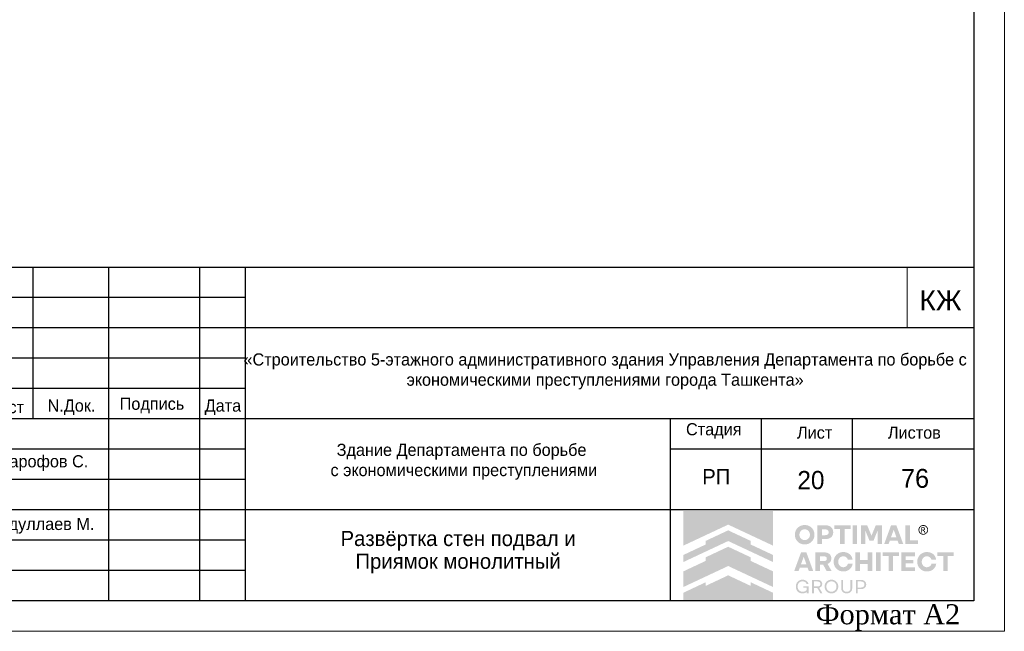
# Model space of a CAD drawing. Header units: millimetres. Extents: x -33345 to 4712671, y -3392 to 121473.
# Tile 244 of 256: x 1321569 to 1337792, y 44501 to 54575. Entities that reach past the tile are written whole.
import ezdxf

# ---------------------------------------------------------------- set-up
doc = ezdxf.new("R2010")
doc.units = ezdxf.units.MM
doc.layers.add('_линия', color=7, linetype='Continuous')
doc.layers.add('Маркировка', color=7, linetype='Continuous')
doc.layers.add('doors', color=250, linetype='Continuous', lineweight=5)
doc.layers.add('Текст', color=7, linetype='Continuous', lineweight=20)
doc.styles.get("Standard").update_dxf_attribs({"font": 'arial.ttf'})
doc.styles.add('Times New Roman', font='times.ttf')
doc.styles.add('X-U-RW-01$0$StyleROMANS', font='GOTHIC.TTF')

# ---------------------------------------------------------------- blocks, each defined once
blk = doc.blocks.new('MEDGRTR')
at = {"layer": 'doors', "ltscale": 10}
blk.add_lwpolyline([(-43930322, 22939645), (-43989722, 22939645), (-43989722, 22981645), (-43930322, 22981645)], close=True, dxfattribs=at)
at = {"layer": 'doors', "lineweight": 30, "ltscale": 10}
blk.add_lwpolyline([(-43930822, 22940145), (-43987722, 22940145), (-43987722, 22981145), (-43930822, 22981145)], close=True, dxfattribs=at)
at = {"layer": 'doors', "ltscale": 10, "insert": (-43933430, 22940091), "char_height": 330, "width": 2502.94, "attachment_point": 1, "style": 'Times New Roman'}
blk.add_mtext('Формат А2', dxfattribs=at)
blk = doc.blocks.new('logo')
at = {"true_color": 0x90e0ed}
h = blk.add_hatch(color=141, dxfattribs=at)
h.dxf.hatch_style = 1
h.paths.add_polyline_path([(5.672, 5.668), (0.009, 5.668), (0.009, 3.483), (1.425, 4.147), (2.84, 4.81), (4.256, 4.147), (5.672, 3.483)])
at = {"true_color": 0x1f2877}
h = blk.add_hatch(color=166, dxfattribs=at)
h.dxf.hatch_style = 1
h.paths.add_polyline_path([(2.84, 4.449), (1.425, 3.786), (1.425, 3.558), (0.009, 2.894), (0.009, 2.448), (1.425, 3.112), (2.84, 3.775), (4.256, 3.112), (5.672, 2.448), (5.672, 2.894), (4.256, 3.558), (4.256, 3.786)])
h.paths.add_polyline_path([(2.84, 3.415), (1.425, 2.751), (1.425, 2.523), (0.009, 1.86), (0.009, 0.873), (1.425, 1.536), (2.84, 2.199), (4.256, 1.536), (5.672, 0.873), (5.672, 1.86), (4.256, 2.523), (4.256, 2.751)])
h.paths.add_polyline_path([(2.84, 1.611), (1.425, 0.947), (1.425, 1.176), (0.009, 0.512), (0.009, 0.005), (5.672, 0.005), (5.672, 0.512), (4.256, 1.176), (4.256, 0.947)])
at = {"true_color": 0x212121}
h = blk.add_hatch(color=250, dxfattribs=at)
h.dxf.hatch_style = 1
h.paths.add_polyline_path([(8.107, 4.61), (8.086, 4.63), (8.064, 4.649), (8.041, 4.667), (8.017, 4.683), (7.992, 4.699), (7.967, 4.713), (7.94, 4.726), (7.912, 4.738), (7.884, 4.749), (7.855, 4.759), (7.825, 4.766), (7.795, 4.773), (7.763, 4.778), (7.732, 4.782), (7.7, 4.784), (7.667, 4.785), (7.634, 4.784), (7.602, 4.782), (7.571, 4.778), (7.54, 4.773), (7.51, 4.766), (7.48, 4.758), (7.451, 4.749), (7.422, 4.738), (7.394, 4.725), (7.367, 4.712), (7.341, 4.697), (7.316, 4.682), (7.292, 4.665), (7.269, 4.648), (7.247, 4.629), (7.226, 4.609), (7.206, 4.588), (7.187, 4.566), (7.169, 4.544), (7.153, 4.52), (7.137, 4.495), (7.122, 4.47), (7.109, 4.443), (7.097, 4.416), (7.086, 4.387), (7.076, 4.359), (7.068, 4.329), (7.061, 4.299), (7.056, 4.268), (7.053, 4.237), (7.05, 4.205), (7.05, 4.173), (7.05, 4.14), (7.053, 4.108), (7.056, 4.077), (7.061, 4.047), (7.068, 4.016), (7.076, 3.987), (7.086, 3.958), (7.097, 3.93), (7.109, 3.903), (7.122, 3.876), (7.137, 3.85), (7.153, 3.826), (7.169, 3.802), (7.187, 3.779), (7.206, 3.757), (7.226, 3.736), (7.247, 3.716), (7.269, 3.697), (7.292, 3.679), (7.316, 3.662), (7.341, 3.647), (7.367, 3.633), (7.394, 3.619), (7.422, 3.607), (7.451, 3.596), (7.48, 3.587), (7.51, 3.579), (7.54, 3.573), (7.571, 3.568), (7.602, 3.564), (7.634, 3.562), (7.667, 3.561), (7.7, 3.562), (7.732, 3.564), (7.763, 3.568), (7.795, 3.573), (7.825, 3.579), (7.855, 3.587), (7.884, 3.596), (7.912, 3.607), (7.94, 3.619), (7.967, 3.633), (7.992, 3.647), (8.017, 3.662), (8.041, 3.679), (8.064, 3.697), (8.086, 3.716), (8.107, 3.736), (8.127, 3.757), (8.146, 3.779), (8.164, 3.802), (8.181, 3.826), (8.196, 3.85), (8.211, 3.876), (8.224, 3.903), (8.237, 3.93), (8.248, 3.958), (8.257, 3.987), (8.265, 4.016), (8.272, 4.047), (8.277, 4.077), (8.281, 4.108), (8.283, 4.14), (8.284, 4.173), (8.283, 4.205), (8.281, 4.237), (8.277, 4.268), (8.272, 4.299), (8.265, 4.329), (8.257, 4.359), (8.248, 4.387), (8.237, 4.416), (8.224, 4.443), (8.211, 4.47), (8.196, 4.495), (8.181, 4.52), (8.164, 4.544), (8.146, 4.567), (8.127, 4.589)])
h.paths.add_polyline_path([(7.841, 4.464), (7.854, 4.455), (7.867, 4.446), (7.879, 4.436), (7.891, 4.426), (7.902, 4.415), (7.913, 4.403), (7.923, 4.391), (7.933, 4.379), (7.942, 4.366), (7.95, 4.352), (7.958, 4.338), (7.965, 4.324), (7.972, 4.308), (7.977, 4.293), (7.982, 4.277), (7.987, 4.261), (7.99, 4.244), (7.993, 4.228), (7.995, 4.21), (7.996, 4.193), (7.996, 4.175), (7.996, 4.157), (7.995, 4.139), (7.993, 4.121), (7.99, 4.104), (7.987, 4.088), (7.982, 4.071), (7.977, 4.055), (7.972, 4.039), (7.965, 4.024), (7.958, 4.009), (7.95, 3.994), (7.942, 3.981), (7.933, 3.967), (7.923, 3.955), (7.913, 3.942), (7.902, 3.931), (7.891, 3.92), (7.879, 3.909), (7.867, 3.9), (7.854, 3.891), (7.841, 3.882), (7.827, 3.874), (7.813, 3.867), (7.798, 3.86), (7.783, 3.854), (7.767, 3.849), (7.751, 3.844), (7.735, 3.841), (7.718, 3.838), (7.701, 3.836), (7.684, 3.835), (7.667, 3.834), (7.649, 3.835), (7.632, 3.836), (7.615, 3.838), (7.598, 3.841), (7.582, 3.844), (7.566, 3.849), (7.551, 3.854), (7.535, 3.86), (7.521, 3.867), (7.506, 3.874), (7.492, 3.882), (7.479, 3.891), (7.466, 3.9), (7.454, 3.909), (7.442, 3.92), (7.431, 3.931), (7.42, 3.942), (7.41, 3.955), (7.4, 3.967), (7.391, 3.981), (7.383, 3.994), (7.375, 4.009), (7.368, 4.024), (7.362, 4.039), (7.356, 4.055), (7.351, 4.071), (7.347, 4.088), (7.343, 4.104), (7.34, 4.121), (7.338, 4.139), (7.337, 4.157), (7.337, 4.175), (7.337, 4.193), (7.338, 4.21), (7.34, 4.228), (7.343, 4.244), (7.347, 4.261), (7.351, 4.277), (7.356, 4.293), (7.362, 4.308), (7.368, 4.324), (7.375, 4.338), (7.383, 4.352), (7.391, 4.366), (7.4, 4.379), (7.41, 4.391), (7.42, 4.403), (7.431, 4.415), (7.442, 4.426), (7.454, 4.436), (7.466, 4.446), (7.479, 4.455), (7.492, 4.464), (7.506, 4.472), (7.521, 4.479), (7.535, 4.486), (7.551, 4.492), (7.566, 4.497), (7.582, 4.501), (7.598, 4.505), (7.615, 4.508), (7.632, 4.51), (7.649, 4.511), (7.667, 4.511), (7.684, 4.511), (7.701, 4.51), (7.718, 4.508), (7.735, 4.505), (7.751, 4.501), (7.767, 4.497), (7.783, 4.492), (7.798, 4.486), (7.813, 4.479), (7.827, 4.472)], flags=16)
h.paths.add_polyline_path([(9.335, 4.648), (9.319, 4.662), (9.301, 4.675), (9.283, 4.687), (9.264, 4.698), (9.245, 4.709), (9.224, 4.719), (9.203, 4.728), (9.181, 4.736), (9.158, 4.743), (9.134, 4.749), (9.11, 4.755), (9.085, 4.759), (9.059, 4.762), (9.032, 4.765), (9.005, 4.766), (8.977, 4.767), (8.47, 4.767), (8.47, 3.579), (8.75, 3.579), (8.75, 3.898), (8.977, 3.898), (9.005, 3.898), (9.032, 3.9), (9.059, 3.902), (9.085, 3.906), (9.11, 3.91), (9.134, 3.915), (9.158, 3.921), (9.181, 3.928), (9.203, 3.936), (9.224, 3.945), (9.245, 3.954), (9.264, 3.965), (9.283, 3.976), (9.301, 3.988), (9.319, 4.001), (9.335, 4.014), (9.35, 4.029), (9.365, 4.044), (9.379, 4.059), (9.391, 4.076), (9.403, 4.093), (9.414, 4.111), (9.424, 4.13), (9.432, 4.15), (9.44, 4.17), (9.447, 4.191), (9.453, 4.212), (9.458, 4.234), (9.461, 4.257), (9.464, 4.28), (9.466, 4.304), (9.466, 4.329), (9.466, 4.353), (9.464, 4.377), (9.461, 4.401), (9.458, 4.424), (9.453, 4.446), (9.447, 4.468), (9.44, 4.489), (9.432, 4.51), (9.424, 4.53), (9.414, 4.549), (9.403, 4.567), (9.391, 4.585), (9.379, 4.602), (9.365, 4.618), (9.35, 4.633)])
h.paths.add_polyline_path([(8.75, 4.511), (8.959, 4.511), (8.984, 4.511), (9.008, 4.508), (9.031, 4.505), (9.052, 4.499), (9.071, 4.492), (9.09, 4.484), (9.106, 4.474), (9.121, 4.463), (9.135, 4.45), (9.147, 4.436), (9.156, 4.421), (9.165, 4.404), (9.171, 4.387), (9.175, 4.368), (9.178, 4.348), (9.179, 4.327), (9.178, 4.306), (9.175, 4.287), (9.171, 4.268), (9.165, 4.251), (9.156, 4.235), (9.147, 4.22), (9.135, 4.206), (9.121, 4.193), (9.106, 4.182), (9.09, 4.172), (9.071, 4.164), (9.052, 4.157), (9.031, 4.151), (9.008, 4.148), (8.984, 4.145), (8.959, 4.144), (8.75, 4.144)], flags=16)
h.paths.add_polyline_path([(10.558, 4.767), (9.528, 4.767), (9.528, 4.529), (9.904, 4.529), (9.904, 3.579), (10.182, 3.579), (10.182, 4.529), (10.558, 4.529)])
h.paths.add_polyline_path([(10.975, 4.767), (10.695, 4.767), (10.695, 3.579), (10.975, 3.579)])
h.paths.add_polyline_path([(11.611, 4.767), (11.223, 4.767), (11.223, 3.579), (11.498, 3.579), (11.498, 4.426), (11.751, 3.806), (12.012, 3.806), (12.267, 4.426), (12.267, 3.579), (12.542, 3.579), (12.542, 4.767), (12.154, 4.767), (11.882, 4.116)])
h.paths.add_polyline_path([(13.451, 4.767), (13.116, 4.767), (12.68, 3.579), (12.959, 3.579), (13.038, 3.799), (13.529, 3.799), (13.609, 3.579), (13.888, 3.579)])
h.paths.add_polyline_path([(13.285, 4.487), (13.457, 4.01), (13.111, 4.01)], flags=16)
h.paths.add_polyline_path([(14.306, 4.767), (14.026, 4.767), (14.026, 3.579), (14.808, 3.579), (14.808, 3.827), (14.306, 3.827)])
h.paths.add_polyline_path([(15.871, 2.84), (15.857, 2.86), (15.841, 2.879), (15.825, 2.898), (15.808, 2.916), (15.79, 2.933), (15.771, 2.949), (15.752, 2.964), (15.731, 2.978), (15.71, 2.992), (15.688, 3.004), (15.666, 3.016), (15.643, 3.027), (15.619, 3.037), (15.594, 3.046), (15.569, 3.053), (15.543, 3.06), (15.516, 3.066), (15.49, 3.071), (15.462, 3.074), (15.434, 3.077), (15.406, 3.079), (15.377, 3.079), (15.344, 3.078), (15.312, 3.076), (15.281, 3.072), (15.25, 3.067), (15.22, 3.061), (15.191, 3.052), (15.162, 3.043), (15.134, 3.031), (15.106, 3.019), (15.08, 3.005), (15.054, 2.991), (15.03, 2.975), (15.006, 2.958), (14.984, 2.94), (14.962, 2.921), (14.942, 2.901), (14.922, 2.88), (14.903, 2.858), (14.886, 2.835), (14.869, 2.811), (14.854, 2.787), (14.84, 2.761), (14.827, 2.734), (14.815, 2.707), (14.804, 2.679), (14.795, 2.65), (14.787, 2.621), (14.78, 2.591), (14.775, 2.561), (14.772, 2.53), (14.769, 2.499), (14.769, 2.468), (14.769, 2.436), (14.772, 2.405), (14.775, 2.374), (14.78, 2.344), (14.787, 2.314), (14.795, 2.285), (14.804, 2.256), (14.815, 2.228), (14.827, 2.201), (14.84, 2.174), (14.854, 2.149), (14.869, 2.124), (14.886, 2.1), (14.903, 2.077), (14.922, 2.055), (14.942, 2.034), (14.962, 2.014), (14.984, 1.995), (15.006, 1.977), (15.03, 1.96), (15.054, 1.945), (15.08, 1.93), (15.106, 1.916), (15.134, 1.904), (15.162, 1.893), (15.191, 1.883), (15.22, 1.875), (15.25, 1.868), (15.281, 1.863), (15.312, 1.859), (15.344, 1.857), (15.377, 1.856), (15.406, 1.856), (15.434, 1.858), (15.462, 1.861), (15.49, 1.864), (15.516, 1.869), (15.543, 1.875), (15.569, 1.882), (15.594, 1.89), (15.619, 1.898), (15.643, 1.908), (15.666, 1.919), (15.688, 1.931), (15.71, 1.943), (15.731, 1.957), (15.752, 1.971), (15.771, 1.986), (15.79, 2.002), (15.808, 2.019), (15.825, 2.037), (15.841, 2.056), (15.857, 2.075), (15.871, 2.096), (15.885, 2.117), (15.898, 2.139), (15.91, 2.161), (15.921, 2.185), (15.93, 2.209), (15.939, 2.233), (15.947, 2.259), (15.953, 2.284), (15.959, 2.311), (15.964, 2.338), (15.668, 2.338), (15.659, 2.314), (15.649, 2.291), (15.638, 2.269), (15.625, 2.249), (15.61, 2.23), (15.594, 2.213), (15.576, 2.196), (15.557, 2.181), (15.536, 2.168), (15.515, 2.156), (15.493, 2.146), (15.471, 2.138), (15.448, 2.132), (15.424, 2.127), (15.4, 2.125), (15.375, 2.124), (15.358, 2.124), (15.342, 2.125), (15.326, 2.127), (15.31, 2.13), (15.294, 2.134), (15.279, 2.139), (15.264, 2.144), (15.249, 2.15), (15.235, 2.157), (15.221, 2.165), (15.207, 2.173), (15.195, 2.182), (15.182, 2.191), (15.17, 2.201), (15.159, 2.212), (15.148, 2.223), (15.138, 2.235), (15.128, 2.247), (15.119, 2.26), (15.11, 2.273), (15.102, 2.287), (15.094, 2.302), (15.087, 2.316), (15.081, 2.332), (15.075, 2.348), (15.07, 2.364), (15.066, 2.381), (15.062, 2.397), (15.059, 2.414), (15.057, 2.432), (15.056, 2.45), (15.056, 2.468), (15.056, 2.486), (15.057, 2.503), (15.059, 2.521), (15.062, 2.538), (15.066, 2.555), (15.07, 2.571), (15.075, 2.587), (15.081, 2.603), (15.087, 2.619), (15.094, 2.634), (15.102, 2.648), (15.11, 2.662), (15.119, 2.675), (15.128, 2.688), (15.138, 2.7), (15.148, 2.712), (15.159, 2.723), (15.17, 2.734), (15.182, 2.744), (15.195, 2.753), (15.207, 2.762), (15.221, 2.77), (15.235, 2.778), (15.249, 2.785), (15.264, 2.791), (15.279, 2.797), (15.294, 2.801), (15.31, 2.805), (15.326, 2.808), (15.342, 2.81), (15.358, 2.811), (15.375, 2.812), (15.4, 2.811), (15.424, 2.808), (15.448, 2.803), (15.471, 2.797), (15.493, 2.789), (15.515, 2.779), (15.536, 2.767), (15.557, 2.754), (15.576, 2.739), (15.594, 2.722), (15.61, 2.705), (15.625, 2.686), (15.638, 2.666), (15.649, 2.644), (15.659, 2.621), (15.668, 2.597), (15.964, 2.597), (15.959, 2.624), (15.953, 2.651), (15.947, 2.677), (15.939, 2.702), (15.93, 2.726), (15.921, 2.75), (15.91, 2.774), (15.898, 2.796), (15.885, 2.818)])
h.paths.add_polyline_path([(14.632, 3.061), (13.76, 3.061), (13.76, 1.874), (14.632, 1.874), (14.632, 2.122), (14.04, 2.122), (14.04, 2.359), (14.528, 2.359), (14.528, 2.572), (14.04, 2.572), (14.04, 2.813), (14.632, 2.813)])
h.paths.add_polyline_path([(13.624, 3.061), (12.593, 3.061), (12.593, 2.824), (12.969, 2.824), (12.969, 1.874), (13.248, 1.874), (13.248, 2.824), (13.624, 2.824)])
h.paths.add_polyline_path([(12.457, 3.061), (12.177, 3.061), (12.177, 1.874), (12.457, 1.874)])
h.paths.add_polyline_path([(11.929, 3.061), (11.648, 3.061), (11.648, 2.572), (11.147, 2.572), (11.147, 3.061), (10.867, 3.061), (10.867, 1.874), (11.147, 1.874), (11.147, 2.329), (11.648, 2.329), (11.648, 1.874), (11.929, 1.874)])
h.paths.add_polyline_path([(10.624, 2.796), (10.611, 2.818), (10.597, 2.84), (10.583, 2.86), (10.567, 2.879), (10.551, 2.898), (10.534, 2.916), (10.516, 2.933), (10.497, 2.949), (10.477, 2.964), (10.457, 2.978), (10.436, 2.992), (10.414, 3.004), (10.392, 3.016), (10.368, 3.027), (10.344, 3.037), (10.32, 3.046), (10.294, 3.053), (10.269, 3.06), (10.242, 3.066), (10.215, 3.071), (10.188, 3.074), (10.16, 3.077), (10.132, 3.079), (10.103, 3.079), (10.07, 3.078), (10.038, 3.076), (10.007, 3.072), (9.976, 3.067), (9.946, 3.061), (9.917, 3.052), (9.888, 3.043), (9.86, 3.031), (9.832, 3.019), (9.806, 3.005), (9.78, 2.991), (9.756, 2.975), (9.732, 2.958), (9.71, 2.94), (9.688, 2.921), (9.667, 2.901), (9.648, 2.88), (9.629, 2.858), (9.612, 2.835), (9.595, 2.811), (9.58, 2.787), (9.566, 2.761), (9.553, 2.734), (9.541, 2.707), (9.53, 2.679), (9.52, 2.65), (9.512, 2.621), (9.506, 2.591), (9.501, 2.561), (9.497, 2.53), (9.495, 2.499), (9.494, 2.468), (9.495, 2.436), (9.497, 2.405), (9.501, 2.374), (9.506, 2.344), (9.512, 2.314), (9.52, 2.285), (9.53, 2.256), (9.541, 2.228), (9.553, 2.201), (9.566, 2.174), (9.58, 2.149), (9.595, 2.124), (9.612, 2.1), (9.629, 2.077), (9.648, 2.055), (9.667, 2.034), (9.688, 2.014), (9.71, 1.995), (9.732, 1.977), (9.756, 1.96), (9.78, 1.945), (9.806, 1.93), (9.832, 1.916), (9.86, 1.904), (9.888, 1.893), (9.917, 1.883), (9.946, 1.875), (9.976, 1.868), (10.007, 1.863), (10.038, 1.859), (10.07, 1.857), (10.103, 1.856), (10.132, 1.856), (10.16, 1.858), (10.188, 1.861), (10.215, 1.864), (10.242, 1.869), (10.269, 1.875), (10.294, 1.882), (10.32, 1.89), (10.344, 1.898), (10.368, 1.908), (10.392, 1.919), (10.414, 1.931), (10.436, 1.943), (10.457, 1.957), (10.477, 1.971), (10.497, 1.986), (10.516, 2.002), (10.534, 2.019), (10.551, 2.037), (10.567, 2.056), (10.583, 2.075), (10.597, 2.096), (10.611, 2.117), (10.624, 2.139), (10.636, 2.161), (10.646, 2.185), (10.656, 2.209), (10.665, 2.233), (10.673, 2.259), (10.679, 2.284), (10.685, 2.311), (10.689, 2.338), (10.393, 2.338), (10.385, 2.314), (10.375, 2.291), (10.364, 2.269), (10.351, 2.249), (10.336, 2.23), (10.32, 2.213), (10.302, 2.196), (10.282, 2.181), (10.262, 2.168), (10.241, 2.156), (10.219, 2.146), (10.197, 2.138), (10.174, 2.132), (10.15, 2.127), (10.126, 2.125), (10.101, 2.124), (10.084, 2.124), (10.068, 2.125), (10.052, 2.127), (10.036, 2.13), (10.02, 2.134), (10.005, 2.139), (9.99, 2.144), (9.975, 2.15), (9.961, 2.157), (9.947, 2.165), (9.933, 2.173), (9.92, 2.182), (9.908, 2.191), (9.896, 2.201), (9.885, 2.212), (9.874, 2.223), (9.864, 2.235), (9.854, 2.247), (9.844, 2.26), (9.836, 2.273), (9.828, 2.287), (9.82, 2.302), (9.813, 2.316), (9.806, 2.332), (9.801, 2.348), (9.796, 2.364), (9.791, 2.381), (9.788, 2.397), (9.785, 2.414), (9.783, 2.432), (9.782, 2.45), (9.782, 2.468), (9.782, 2.486), (9.783, 2.503), (9.785, 2.521), (9.788, 2.538), (9.791, 2.555), (9.796, 2.571), (9.801, 2.587), (9.806, 2.603), (9.813, 2.619), (9.82, 2.634), (9.828, 2.648), (9.836, 2.662), (9.844, 2.675), (9.854, 2.688), (9.864, 2.7), (9.874, 2.712), (9.885, 2.723), (9.896, 2.734), (9.908, 2.744), (9.92, 2.753), (9.933, 2.762), (9.947, 2.77), (9.961, 2.778), (9.975, 2.785), (9.99, 2.791), (10.005, 2.797), (10.02, 2.801), (10.036, 2.805), (10.052, 2.808), (10.068, 2.81), (10.084, 2.811), (10.101, 2.812), (10.126, 2.811), (10.15, 2.808), (10.174, 2.803), (10.197, 2.797), (10.219, 2.789), (10.241, 2.779), (10.262, 2.767), (10.282, 2.754), (10.302, 2.739), (10.32, 2.722), (10.336, 2.705), (10.351, 2.686), (10.364, 2.666), (10.375, 2.644), (10.385, 2.621), (10.393, 2.597), (10.689, 2.597), (10.685, 2.624), (10.679, 2.651), (10.673, 2.677), (10.665, 2.702), (10.656, 2.726), (10.646, 2.75), (10.636, 2.774)])
h.paths.add_polyline_path([(9.251, 2.936), (9.221, 2.962), (9.189, 2.986), (9.153, 3.006), (9.113, 3.023), (9.07, 3.037), (9.024, 3.047), (8.974, 3.055), (8.921, 3.06), (8.865, 3.061), (8.347, 3.061), (8.347, 1.874), (8.628, 1.874), (8.628, 2.294), (8.826, 2.294), (9.057, 1.874), (9.372, 1.874), (9.108, 2.335), (9.136, 2.346), (9.162, 2.359), (9.187, 2.374), (9.21, 2.39), (9.231, 2.407), (9.25, 2.425), (9.268, 2.445), (9.284, 2.466), (9.299, 2.488), (9.311, 2.512), (9.322, 2.537), (9.33, 2.563), (9.337, 2.59), (9.342, 2.619), (9.345, 2.649), (9.346, 2.68), (9.344, 2.725), (9.338, 2.766), (9.328, 2.805), (9.315, 2.842), (9.297, 2.876), (9.276, 2.907)])
h.paths.add_polyline_path([(8.949, 2.802), (8.967, 2.796), (8.984, 2.789), (8.999, 2.781), (9.012, 2.772), (9.024, 2.761), (9.035, 2.75), (9.044, 2.737), (9.051, 2.724), (9.056, 2.709), (9.06, 2.693), (9.063, 2.677), (9.064, 2.659), (9.063, 2.642), (9.06, 2.626), (9.056, 2.61), (9.051, 2.596), (9.044, 2.582), (9.035, 2.57), (9.024, 2.559), (9.012, 2.548), (8.999, 2.539), (8.984, 2.531), (8.967, 2.524), (8.949, 2.518), (8.93, 2.514), (8.909, 2.511), (8.887, 2.509), (8.863, 2.508), (8.628, 2.508), (8.628, 2.812), (8.863, 2.812), (8.887, 2.811), (8.909, 2.809), (8.93, 2.806)], flags=16)
h.paths.add_polyline_path([(7.773, 3.061), (7.438, 3.061), (7.002, 1.874), (7.28, 1.874), (7.36, 2.093), (7.851, 2.093), (7.931, 1.874), (8.209, 1.874)])
h.paths.add_polyline_path([(7.606, 2.781), (7.778, 2.304), (7.433, 2.304)], flags=16)
h.paths.add_polyline_path([(17.059, 3.061), (16.029, 3.061), (16.029, 2.824), (16.405, 2.824), (16.405, 1.874), (16.683, 1.874), (16.683, 2.824), (17.059, 2.824)])
at = {"true_color": 0xa7a9ac}
h = blk.add_hatch(color=253, dxfattribs=at)
h.dxf.hatch_style = 1
h.paths.add_polyline_path([(15.277, 4.754), (15.255, 4.763), (15.232, 4.77), (15.208, 4.776), (15.185, 4.779), (15.164, 4.781), (15.162, 4.781), (15.138, 4.781), (15.127, 4.78), (15.114, 4.779), (15.101, 4.777), (15.088, 4.775), (15.076, 4.772), (15.063, 4.769), (15.05, 4.765), (15.038, 4.76), (15.026, 4.755), (14.997, 4.739), (14.969, 4.721), (14.945, 4.701), (14.923, 4.679), (14.903, 4.654), (14.886, 4.628), (14.872, 4.599), (14.86, 4.567), (14.856, 4.553), (14.853, 4.539), (14.85, 4.525), (14.848, 4.51), (14.847, 4.496), (14.847, 4.481), (14.847, 4.466), (14.848, 4.452), (14.851, 4.426), (14.857, 4.402), (14.864, 4.378), (14.873, 4.355), (14.884, 4.333), (14.896, 4.312), (14.911, 4.291), (14.928, 4.272), (14.94, 4.259), (14.954, 4.247), (14.968, 4.236), (14.982, 4.225), (14.997, 4.216), (15.013, 4.207), (15.029, 4.2), (15.046, 4.193), (15.064, 4.187), (15.082, 4.182), (15.1, 4.179), (15.119, 4.176), (15.14, 4.175), (15.16, 4.175), (15.181, 4.176), (15.202, 4.179), (15.222, 4.183), (15.241, 4.188), (15.26, 4.195), (15.279, 4.203), (15.297, 4.212), (15.314, 4.222), (15.331, 4.234), (15.347, 4.247), (15.364, 4.263), (15.38, 4.28), (15.395, 4.298), (15.408, 4.317), (15.419, 4.337), (15.429, 4.358), (15.437, 4.38), (15.444, 4.403), (15.448, 4.418), (15.45, 4.433), (15.452, 4.448), (15.453, 4.463), (15.454, 4.466), (15.454, 4.49), (15.453, 4.501), (15.45, 4.523), (15.446, 4.544), (15.441, 4.565), (15.434, 4.586), (15.426, 4.605), (15.416, 4.624), (15.405, 4.643), (15.392, 4.661), (15.38, 4.676), (15.368, 4.69), (15.354, 4.703), (15.34, 4.715), (15.326, 4.726), (15.31, 4.736), (15.294, 4.745)])
h.paths.add_polyline_path([(15.249, 4.711), (15.292, 4.687), (15.329, 4.657), (15.36, 4.619), (15.383, 4.576), (15.398, 4.529), (15.403, 4.478), (15.398, 4.427), (15.383, 4.379), (15.36, 4.336), (15.329, 4.299), (15.291, 4.268), (15.248, 4.245), (15.2, 4.23), (15.149, 4.225), (15.099, 4.23), (15.051, 4.245), (15.009, 4.268), (14.971, 4.299), (14.941, 4.337), (14.917, 4.38), (14.903, 4.427), (14.897, 4.478), (14.903, 4.529), (14.917, 4.576), (14.941, 4.619), (14.972, 4.657), (15.009, 4.688), (15.052, 4.711), (15.099, 4.726), (15.15, 4.731), (15.201, 4.726)], flags=16)
h.paths.add_polyline_path([(15.197, 4.632), (15.209, 4.629), (15.219, 4.625), (15.227, 4.621), (15.235, 4.616), (15.242, 4.61), (15.249, 4.603), (15.254, 4.596), (15.259, 4.587), (15.263, 4.578), (15.267, 4.565), (15.269, 4.553), (15.269, 4.541), (15.267, 4.529), (15.264, 4.518), (15.259, 4.507), (15.252, 4.496), (15.244, 4.486), (15.238, 4.48), (15.232, 4.475), (15.225, 4.471), (15.218, 4.467), (15.211, 4.464), (15.203, 4.461), (15.196, 4.459), (15.187, 4.458), (15.177, 4.456), (15.177, 4.456), (15.189, 4.449), (15.197, 4.445), (15.203, 4.439), (15.209, 4.433), (15.215, 4.426), (15.226, 4.413), (15.235, 4.399), (15.245, 4.386), (15.254, 4.372), (15.29, 4.313), (15.291, 4.311), (15.289, 4.31), (15.23, 4.31), (15.226, 4.312), (15.182, 4.389), (15.157, 4.425), (15.152, 4.43), (15.147, 4.435), (15.141, 4.439), (15.135, 4.442), (15.129, 4.445), (15.122, 4.447), (15.115, 4.448), (15.107, 4.448), (15.072, 4.449), (15.07, 4.449), (15.07, 4.311), (15.018, 4.311), (15.018, 4.636), (15.02, 4.637), (15.161, 4.635), (15.173, 4.635), (15.185, 4.634)], flags=0)
h.paths.add_polyline_path([(15.178, 4.588), (15.187, 4.584), (15.196, 4.579), (15.2, 4.576), (15.203, 4.572), (15.206, 4.568), (15.209, 4.564), (15.211, 4.559), (15.212, 4.554), (15.213, 4.549), (15.213, 4.544), (15.213, 4.538), (15.212, 4.533), (15.211, 4.528), (15.209, 4.523), (15.206, 4.518), (15.203, 4.514), (15.199, 4.51), (15.195, 4.506), (15.19, 4.503), (15.184, 4.5), (15.178, 4.499), (15.173, 4.497), (15.161, 4.495), (15.15, 4.494), (15.138, 4.494), (15.127, 4.494), (15.074, 4.493), (15.071, 4.493), (15.071, 4.592), (15.096, 4.592), (15.159, 4.591), (15.169, 4.59)], flags=0)
h.paths.add_polyline_path([(15.267, 4.565), (15.263, 4.578), (15.259, 4.587), (15.254, 4.596), (15.249, 4.603), (15.242, 4.61), (15.235, 4.616), (15.227, 4.621), (15.219, 4.625), (15.209, 4.629), (15.197, 4.632), (15.185, 4.634), (15.173, 4.635), (15.161, 4.635), (15.02, 4.637), (15.018, 4.636), (15.018, 4.311), (15.07, 4.311), (15.07, 4.449), (15.072, 4.449), (15.107, 4.448), (15.115, 4.448), (15.122, 4.447), (15.129, 4.445), (15.135, 4.442), (15.141, 4.439), (15.147, 4.435), (15.152, 4.43), (15.157, 4.425), (15.182, 4.389), (15.226, 4.312), (15.23, 4.31), (15.289, 4.31), (15.291, 4.311), (15.29, 4.313), (15.254, 4.372), (15.245, 4.386), (15.235, 4.399), (15.226, 4.413), (15.215, 4.426), (15.209, 4.433), (15.203, 4.439), (15.197, 4.445), (15.189, 4.449), (15.177, 4.456), (15.187, 4.458), (15.196, 4.459), (15.203, 4.461), (15.211, 4.464), (15.218, 4.467), (15.225, 4.471), (15.232, 4.475), (15.238, 4.48), (15.244, 4.486), (15.252, 4.496), (15.259, 4.507), (15.264, 4.518), (15.267, 4.529), (15.269, 4.541), (15.269, 4.553)], flags=0)
h = blk.add_hatch(color=253, dxfattribs=at)
h.dxf.hatch_style = 1
h.paths.add_polyline_path([(15.242, 4.61), (15.235, 4.616), (15.227, 4.621), (15.219, 4.625), (15.209, 4.629), (15.197, 4.632), (15.185, 4.634), (15.173, 4.635), (15.161, 4.635), (15.02, 4.637), (15.018, 4.636), (15.018, 4.311), (15.07, 4.311), (15.07, 4.449), (15.072, 4.449), (15.107, 4.448), (15.115, 4.448), (15.122, 4.447), (15.129, 4.445), (15.135, 4.442), (15.141, 4.439), (15.147, 4.435), (15.152, 4.43), (15.157, 4.425), (15.182, 4.389), (15.226, 4.312), (15.23, 4.31), (15.289, 4.31), (15.291, 4.311), (15.29, 4.313), (15.254, 4.372), (15.245, 4.386), (15.235, 4.399), (15.226, 4.413), (15.215, 4.426), (15.209, 4.433), (15.203, 4.439), (15.197, 4.445), (15.189, 4.449), (15.177, 4.456), (15.187, 4.458), (15.196, 4.459), (15.203, 4.461), (15.211, 4.464), (15.218, 4.467), (15.225, 4.471), (15.232, 4.475), (15.238, 4.48), (15.244, 4.486), (15.252, 4.496), (15.259, 4.507), (15.264, 4.518), (15.267, 4.529), (15.269, 4.541), (15.269, 4.553), (15.267, 4.565), (15.263, 4.578), (15.259, 4.587), (15.254, 4.596), (15.249, 4.603)])
h.paths.add_polyline_path([(15.169, 4.59), (15.178, 4.588), (15.187, 4.584), (15.196, 4.579), (15.2, 4.576), (15.203, 4.572), (15.206, 4.568), (15.209, 4.564), (15.211, 4.559), (15.212, 4.554), (15.213, 4.549), (15.213, 4.544), (15.213, 4.538), (15.212, 4.533), (15.211, 4.528), (15.209, 4.523), (15.206, 4.518), (15.203, 4.514), (15.199, 4.51), (15.195, 4.506), (15.19, 4.503), (15.184, 4.5), (15.178, 4.499), (15.173, 4.497), (15.161, 4.495), (15.15, 4.494), (15.138, 4.494), (15.127, 4.494), (15.074, 4.493), (15.071, 4.493), (15.071, 4.592), (15.096, 4.592), (15.159, 4.591)], flags=16)
h = blk.add_hatch(color=253, dxfattribs=at)
h.dxf.hatch_style = 1
h.paths.add_polyline_path([(7.824, 1.219), (7.813, 1.23), (7.803, 1.24), (7.791, 1.249), (7.78, 1.258), (7.768, 1.267), (7.756, 1.275), (7.743, 1.283), (7.73, 1.29), (7.716, 1.297), (7.703, 1.303), (7.688, 1.309), (7.674, 1.314), (7.659, 1.319), (7.644, 1.323), (7.628, 1.326), (7.613, 1.329), (7.597, 1.332), (7.581, 1.334), (7.564, 1.335), (7.547, 1.336), (7.53, 1.336), (7.506, 1.335), (7.483, 1.334), (7.461, 1.331), (7.439, 1.328), (7.417, 1.323), (7.396, 1.317), (7.376, 1.31), (7.356, 1.302), (7.337, 1.293), (7.319, 1.284), (7.301, 1.273), (7.284, 1.262), (7.268, 1.25), (7.253, 1.237), (7.238, 1.224), (7.224, 1.21), (7.211, 1.195), (7.199, 1.179), (7.187, 1.163), (7.176, 1.146), (7.166, 1.129), (7.157, 1.11), (7.149, 1.092), (7.141, 1.073), (7.134, 1.053), (7.128, 1.033), (7.124, 1.012), (7.119, 0.991), (7.116, 0.97), (7.114, 0.949), (7.113, 0.927), (7.112, 0.904), (7.113, 0.88), (7.114, 0.857), (7.116, 0.834), (7.12, 0.811), (7.124, 0.789), (7.129, 0.768), (7.135, 0.747), (7.142, 0.727), (7.15, 0.707), (7.159, 0.688), (7.168, 0.67), (7.178, 0.652), (7.189, 0.636), (7.201, 0.62), (7.214, 0.605), (7.227, 0.59), (7.241, 0.577), (7.255, 0.564), (7.271, 0.552), (7.286, 0.54), (7.303, 0.53), (7.32, 0.52), (7.338, 0.511), (7.357, 0.503), (7.376, 0.496), (7.396, 0.49), (7.416, 0.485), (7.436, 0.48), (7.458, 0.477), (7.479, 0.475), (7.501, 0.473), (7.524, 0.473), (7.546, 0.473), (7.567, 0.474), (7.588, 0.476), (7.608, 0.479), (7.627, 0.483), (7.646, 0.488), (7.664, 0.493), (7.682, 0.5), (7.699, 0.507), (7.716, 0.514), (7.732, 0.523), (7.747, 0.532), (7.761, 0.541), (7.775, 0.551), (7.789, 0.562), (7.802, 0.574), (7.802, 0.485), (7.911, 0.485), (7.911, 0.921), (7.578, 0.921), (7.578, 0.827), (7.802, 0.827), (7.802, 0.709), (7.794, 0.695), (7.785, 0.681), (7.774, 0.668), (7.763, 0.656), (7.75, 0.645), (7.735, 0.634), (7.72, 0.624), (7.703, 0.615), (7.685, 0.606), (7.666, 0.599), (7.647, 0.593), (7.627, 0.588), (7.606, 0.584), (7.585, 0.581), (7.563, 0.58), (7.54, 0.579), (7.522, 0.579), (7.505, 0.58), (7.488, 0.582), (7.472, 0.585), (7.456, 0.588), (7.441, 0.592), (7.425, 0.597), (7.411, 0.602), (7.396, 0.608), (7.383, 0.615), (7.369, 0.622), (7.357, 0.63), (7.345, 0.639), (7.333, 0.648), (7.322, 0.658), (7.311, 0.668), (7.301, 0.679), (7.292, 0.69), (7.283, 0.702), (7.275, 0.715), (7.267, 0.728), (7.26, 0.741), (7.253, 0.756), (7.247, 0.77), (7.242, 0.786), (7.237, 0.801), (7.234, 0.817), (7.23, 0.834), (7.228, 0.851), (7.226, 0.868), (7.225, 0.886), (7.225, 0.904), (7.225, 0.921), (7.226, 0.938), (7.228, 0.954), (7.23, 0.97), (7.233, 0.986), (7.236, 1.001), (7.24, 1.016), (7.245, 1.031), (7.25, 1.046), (7.256, 1.06), (7.262, 1.074), (7.27, 1.087), (7.277, 1.099), (7.285, 1.112), (7.294, 1.123), (7.304, 1.135), (7.314, 1.145), (7.324, 1.155), (7.335, 1.165), (7.347, 1.174), (7.359, 1.182), (7.371, 1.19), (7.385, 1.197), (7.398, 1.204), (7.412, 1.21), (7.427, 1.215), (7.442, 1.22), (7.458, 1.223), (7.474, 1.226), (7.49, 1.228), (7.508, 1.229), (7.525, 1.23), (7.547, 1.229), (7.569, 1.227), (7.59, 1.224), (7.61, 1.219), (7.629, 1.214), (7.648, 1.207), (7.667, 1.199), (7.684, 1.189), (7.701, 1.178), (7.716, 1.166), (7.73, 1.154), (7.743, 1.14), (7.755, 1.125), (7.765, 1.109), (7.775, 1.091), (7.783, 1.073), (7.908, 1.073), (7.903, 1.089), (7.897, 1.104), (7.891, 1.118), (7.884, 1.132), (7.877, 1.146), (7.869, 1.159), (7.861, 1.172), (7.852, 1.185), (7.843, 1.197), (7.834, 1.208)])
h.paths.add_polyline_path([(8.756, 1.163), (8.751, 1.175), (8.746, 1.187), (8.74, 1.198), (8.733, 1.208), (8.725, 1.219), (8.717, 1.229), (8.709, 1.238), (8.7, 1.247), (8.69, 1.255), (8.68, 1.263), (8.669, 1.271), (8.658, 1.278), (8.646, 1.285), (8.634, 1.291), (8.621, 1.296), (8.608, 1.301), (8.594, 1.306), (8.579, 1.31), (8.565, 1.314), (8.549, 1.317), (8.534, 1.319), (8.517, 1.321), (8.501, 1.322), (8.484, 1.323), (8.466, 1.323), (8.136, 1.323), (8.136, 0.485), (8.245, 0.485), (8.245, 0.814), (8.464, 0.814), (8.654, 0.485), (8.783, 0.485), (8.579, 0.828), (8.602, 0.835), (8.623, 0.843), (8.643, 0.853), (8.662, 0.863), (8.679, 0.875), (8.695, 0.888), (8.709, 0.902), (8.723, 0.917), (8.734, 0.933), (8.744, 0.95), (8.753, 0.968), (8.76, 0.986), (8.766, 1.006), (8.769, 1.026), (8.772, 1.047), (8.773, 1.07), (8.772, 1.084), (8.771, 1.098), (8.77, 1.112), (8.767, 1.125), (8.764, 1.138), (8.761, 1.151)])
h.paths.add_polyline_path([(8.245, 1.223), (8.455, 1.223), (8.479, 1.223), (8.501, 1.221), (8.522, 1.218), (8.541, 1.213), (8.56, 1.207), (8.577, 1.2), (8.592, 1.192), (8.606, 1.182), (8.619, 1.171), (8.63, 1.159), (8.639, 1.146), (8.647, 1.132), (8.653, 1.117), (8.657, 1.101), (8.659, 1.084), (8.66, 1.066), (8.659, 1.047), (8.657, 1.03), (8.653, 1.014), (8.647, 0.999), (8.639, 0.985), (8.63, 0.972), (8.619, 0.96), (8.606, 0.949), (8.592, 0.94), (8.577, 0.931), (8.56, 0.924), (8.541, 0.918), (8.522, 0.914), (8.501, 0.911), (8.479, 0.909), (8.455, 0.908), (8.245, 0.908)], flags=16)
h.paths.add_polyline_path([(9.702, 1.165), (9.689, 1.181), (9.676, 1.197), (9.662, 1.212), (9.647, 1.226), (9.631, 1.239), (9.615, 1.252), (9.598, 1.263), (9.581, 1.274), (9.563, 1.285), (9.544, 1.294), (9.525, 1.303), (9.505, 1.311), (9.484, 1.317), (9.464, 1.323), (9.443, 1.328), (9.421, 1.331), (9.399, 1.334), (9.377, 1.336), (9.355, 1.336), (9.332, 1.336), (9.31, 1.334), (9.288, 1.331), (9.266, 1.328), (9.245, 1.323), (9.225, 1.317), (9.204, 1.311), (9.184, 1.303), (9.165, 1.294), (9.146, 1.285), (9.128, 1.274), (9.111, 1.263), (9.094, 1.252), (9.078, 1.239), (9.062, 1.226), (9.047, 1.212), (9.033, 1.197), (9.02, 1.181), (9.007, 1.165), (8.995, 1.148), (8.984, 1.131), (8.974, 1.113), (8.965, 1.094), (8.956, 1.075), (8.948, 1.055), (8.941, 1.034), (8.936, 1.014), (8.931, 0.993), (8.928, 0.971), (8.925, 0.949), (8.923, 0.927), (8.923, 0.904), (8.923, 0.882), (8.925, 0.859), (8.928, 0.838), (8.931, 0.816), (8.936, 0.795), (8.941, 0.774), (8.948, 0.754), (8.956, 0.734), (8.965, 0.715), (8.974, 0.696), (8.984, 0.678), (8.995, 0.66), (9.007, 0.644), (9.02, 0.628), (9.033, 0.612), (9.047, 0.597), (9.062, 0.583), (9.078, 0.57), (9.094, 0.557), (9.111, 0.545), (9.128, 0.534), (9.146, 0.524), (9.165, 0.514), (9.184, 0.506), (9.204, 0.498), (9.225, 0.491), (9.245, 0.486), (9.266, 0.481), (9.288, 0.477), (9.31, 0.475), (9.332, 0.473), (9.355, 0.473), (9.377, 0.473), (9.399, 0.475), (9.421, 0.477), (9.443, 0.481), (9.464, 0.486), (9.484, 0.491), (9.505, 0.498), (9.525, 0.506), (9.544, 0.514), (9.563, 0.524), (9.581, 0.534), (9.598, 0.545), (9.615, 0.557), (9.631, 0.57), (9.647, 0.583), (9.662, 0.597), (9.676, 0.612), (9.689, 0.628), (9.702, 0.644), (9.714, 0.66), (9.725, 0.678), (9.735, 0.696), (9.744, 0.715), (9.753, 0.734), (9.761, 0.754), (9.768, 0.774), (9.773, 0.795), (9.778, 0.816), (9.782, 0.838), (9.784, 0.859), (9.786, 0.882), (9.786, 0.904), (9.786, 0.927), (9.784, 0.949), (9.782, 0.971), (9.778, 0.993), (9.773, 1.014), (9.768, 1.034), (9.761, 1.055), (9.753, 1.075), (9.744, 1.094), (9.735, 1.113), (9.725, 1.131), (9.714, 1.148)])
h.paths.add_polyline_path([(9.126, 1.137), (9.136, 1.148), (9.148, 1.158), (9.16, 1.167), (9.172, 1.176), (9.185, 1.184), (9.198, 1.192), (9.212, 1.199), (9.227, 1.205), (9.242, 1.211), (9.257, 1.216), (9.272, 1.22), (9.288, 1.223), (9.304, 1.226), (9.321, 1.228), (9.337, 1.229), (9.355, 1.23), (9.372, 1.229), (9.388, 1.228), (9.405, 1.226), (9.421, 1.223), (9.437, 1.22), (9.452, 1.216), (9.467, 1.211), (9.482, 1.205), (9.497, 1.199), (9.511, 1.192), (9.524, 1.184), (9.537, 1.176), (9.549, 1.167), (9.561, 1.158), (9.573, 1.148), (9.583, 1.137), (9.594, 1.126), (9.604, 1.114), (9.613, 1.102), (9.621, 1.089), (9.629, 1.076), (9.637, 1.063), (9.644, 1.048), (9.65, 1.034), (9.655, 1.019), (9.66, 1.003), (9.664, 0.988), (9.668, 0.972), (9.67, 0.955), (9.672, 0.939), (9.673, 0.922), (9.674, 0.904), (9.673, 0.887), (9.672, 0.87), (9.67, 0.853), (9.668, 0.837), (9.664, 0.821), (9.66, 0.805), (9.655, 0.79), (9.65, 0.775), (9.644, 0.76), (9.637, 0.746), (9.629, 0.732), (9.621, 0.719), (9.613, 0.707), (9.604, 0.694), (9.594, 0.683), (9.583, 0.672), (9.573, 0.661), (9.561, 0.651), (9.549, 0.641), (9.537, 0.633), (9.524, 0.624), (9.511, 0.617), (9.497, 0.61), (9.482, 0.603), (9.467, 0.598), (9.452, 0.593), (9.437, 0.589), (9.421, 0.585), (9.405, 0.582), (9.388, 0.581), (9.372, 0.579), (9.355, 0.579), (9.337, 0.579), (9.321, 0.581), (9.304, 0.582), (9.288, 0.585), (9.272, 0.589), (9.257, 0.593), (9.242, 0.598), (9.227, 0.603), (9.212, 0.61), (9.198, 0.617), (9.185, 0.624), (9.172, 0.633), (9.16, 0.641), (9.148, 0.651), (9.136, 0.661), (9.126, 0.672), (9.115, 0.683), (9.105, 0.694), (9.096, 0.707), (9.088, 0.719), (9.08, 0.732), (9.072, 0.746), (9.065, 0.76), (9.059, 0.775), (9.054, 0.79), (9.049, 0.805), (9.045, 0.821), (9.041, 0.837), (9.039, 0.853), (9.037, 0.87), (9.036, 0.887), (9.035, 0.904), (9.036, 0.922), (9.037, 0.939), (9.039, 0.955), (9.041, 0.972), (9.045, 0.988), (9.049, 1.003), (9.054, 1.019), (9.059, 1.034), (9.065, 1.048), (9.072, 1.063), (9.08, 1.076), (9.088, 1.089), (9.096, 1.102), (9.105, 1.114), (9.115, 1.126)], flags=16)
h.paths.add_polyline_path([(10.079, 1.323), (9.97, 1.323), (9.97, 0.817), (9.97, 0.797), (9.972, 0.778), (9.973, 0.759), (9.976, 0.741), (9.979, 0.723), (9.983, 0.705), (9.988, 0.689), (9.994, 0.672), (10, 0.656), (10.007, 0.641), (10.015, 0.627), (10.023, 0.613), (10.032, 0.6), (10.042, 0.587), (10.052, 0.575), (10.063, 0.564), (10.074, 0.553), (10.086, 0.543), (10.099, 0.534), (10.113, 0.525), (10.127, 0.517), (10.141, 0.51), (10.156, 0.503), (10.172, 0.496), (10.189, 0.491), (10.205, 0.486), (10.223, 0.482), (10.241, 0.479), (10.259, 0.476), (10.278, 0.474), (10.298, 0.473), (10.318, 0.473), (10.338, 0.473), (10.358, 0.474), (10.377, 0.476), (10.395, 0.479), (10.413, 0.482), (10.43, 0.486), (10.447, 0.491), (10.464, 0.496), (10.479, 0.503), (10.495, 0.51), (10.509, 0.517), (10.523, 0.525), (10.536, 0.534), (10.549, 0.543), (10.561, 0.553), (10.573, 0.564), (10.583, 0.575), (10.593, 0.587), (10.603, 0.6), (10.612, 0.613), (10.62, 0.627), (10.628, 0.641), (10.635, 0.656), (10.641, 0.672), (10.646, 0.689), (10.651, 0.705), (10.655, 0.723), (10.659, 0.741), (10.661, 0.759), (10.663, 0.778), (10.664, 0.797), (10.665, 0.817), (10.665, 1.323), (10.556, 1.323), (10.556, 0.817), (10.555, 0.788), (10.552, 0.761), (10.547, 0.736), (10.54, 0.713), (10.531, 0.691), (10.521, 0.671), (10.508, 0.653), (10.494, 0.636), (10.477, 0.621), (10.46, 0.608), (10.44, 0.597), (10.419, 0.589), (10.396, 0.582), (10.372, 0.577), (10.346, 0.574), (10.318, 0.573), (10.29, 0.574), (10.264, 0.577), (10.24, 0.582), (10.217, 0.589), (10.196, 0.597), (10.176, 0.608), (10.158, 0.621), (10.142, 0.636), (10.127, 0.653), (10.114, 0.671), (10.103, 0.691), (10.095, 0.713), (10.088, 0.736), (10.083, 0.761), (10.08, 0.788), (10.079, 0.817)])
h.paths.add_polyline_path([(11.497, 1.203), (11.488, 1.214), (11.479, 1.225), (11.469, 1.235), (11.459, 1.245), (11.448, 1.254), (11.437, 1.262), (11.425, 1.27), (11.412, 1.278), (11.399, 1.285), (11.385, 1.291), (11.371, 1.297), (11.356, 1.303), (11.341, 1.308), (11.326, 1.312), (11.309, 1.315), (11.293, 1.318), (11.276, 1.321), (11.259, 1.322), (11.241, 1.323), (11.223, 1.323), (10.911, 1.323), (10.911, 0.485), (11.02, 0.485), (11.02, 0.742), (11.223, 0.742), (11.241, 0.742), (11.259, 0.743), (11.276, 0.745), (11.293, 0.747), (11.309, 0.75), (11.326, 0.754), (11.341, 0.758), (11.356, 0.763), (11.371, 0.769), (11.385, 0.775), (11.399, 0.781), (11.412, 0.789), (11.425, 0.796), (11.437, 0.805), (11.448, 0.814), (11.459, 0.823), (11.469, 0.833), (11.479, 0.843), (11.488, 0.854), (11.497, 0.866), (11.505, 0.878), (11.512, 0.89), (11.519, 0.903), (11.525, 0.916), (11.53, 0.93), (11.535, 0.944), (11.539, 0.959), (11.542, 0.973), (11.545, 0.988), (11.546, 1.004), (11.548, 1.02), (11.548, 1.036), (11.548, 1.052), (11.546, 1.067), (11.545, 1.083), (11.542, 1.098), (11.539, 1.112), (11.535, 1.127), (11.53, 1.14), (11.525, 1.154), (11.519, 1.167), (11.512, 1.18), (11.505, 1.192)])
h.paths.add_polyline_path([(11.02, 1.223), (11.211, 1.223), (11.236, 1.223), (11.26, 1.22), (11.282, 1.216), (11.303, 1.21), (11.323, 1.203), (11.342, 1.194), (11.359, 1.184), (11.375, 1.171), (11.389, 1.158), (11.401, 1.143), (11.412, 1.128), (11.42, 1.111), (11.427, 1.093), (11.431, 1.074), (11.434, 1.054), (11.435, 1.033), (11.434, 1.012), (11.431, 0.992), (11.427, 0.973), (11.42, 0.955), (11.412, 0.938), (11.401, 0.922), (11.389, 0.907), (11.375, 0.894), (11.359, 0.882), (11.342, 0.871), (11.323, 0.862), (11.303, 0.855), (11.282, 0.849), (11.26, 0.845), (11.236, 0.843), (11.211, 0.842), (11.02, 0.842)], flags=16)
blk = doc.blocks.new('medgor')
at = {"ltscale": 25}
for p, q in [((-44008134, 22932075), (-44008134, 22934575)), ((-44006889, 22929075), (-44006889, 22934575)), ((-44005389, 22929075), (-44005389, 22934575)), ((-44004634, 22929075), (-44004634, 22934575)), ((-44004634, 22934075), (-44011134, 22934075)), ((-43992634, 22933575), (-44011134, 22933575)), ((-44004634, 22933075), (-44011134, 22933075)), ((-44004634, 22932575), (-44011134, 22932575)), ((-43992634, 22932075), (-44011134, 22932075)), ((-43997634, 22929075), (-43997634, 22932075)), ((-43996134, 22930575), (-43996134, 22932075)), ((-43994634, 22930575), (-43994634, 22932075)), ((-44004634, 22931575), (-44011134, 22931575)), ((-43992634, 22931575), (-43997634, 22931575)), ((-44004634, 22931075), (-44011134, 22931075)), ((-43992634, 22930575), (-44011134, 22930575)), ((-44004634, 22930075), (-44011134, 22930075)), ((-44004634, 22929575), (-44011134, 22929575))]:
    blk.add_line(p, q, dxfattribs=at)
at = {"linetype": 'Continuous', "lineweight": 0}
for p, q in [((-43992634, 22934575), (-43993734, 22934575)), ((-43993734, 22934575), (-43993734, 22933575))]:
    blk.add_line(p, q, dxfattribs=at)
at = {"ltscale": 25}
blk.add_lwpolyline([(-44011134, 22934575), (-43992634, 22934575), (-43992634, 22929075), (-44011134, 22929075)], close=True, dxfattribs=at)
at = {"xscale": 261.1155435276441, "yscale": 261.1155435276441, "zscale": 261.1155435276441}
blk.add_blockref('logo', (-43997425, 22929076), dxfattribs=at)
at = {"color": 7, "linetype": 'Continuous', "lineweight": 0, "ltscale": 4, "insert": (-43993184, 22934025), "char_height": 330, "width": 1100, "attachment_point": 5}
blk.add_mtext('{\\C256;КЖ}', dxfattribs=at)
at = {"layer": 'Текст', "style": 'X-U-RW-01$0$StyleROMANS'}
blk.add_text('76', height=310.7, dxfattribs=at).set_placement((-43993836, 22930939))
at = {"layer": 'Текст', "attachment_point": 8, "style": 'X-U-RW-01$0$StyleROMANS'}
for s, insert, char_height, width in [('\\pxqc;«Строительство 5-этажного административного здания Управления Департамента по борьбе с экономическими преступлениями города Ташкента»', (-43998711, 22932559), 200, 11910.39), ('Лист', (-44008575, 22932165), 200, 748.42), ('N.Док.', (-44007503, 22932135), 200, 748.42), ('Подпись', (-44006177, 22932165), 200, 748.42), ('Дата', (-44005008, 22932135), 200, 748.42), ('Стадия', (-43996921, 22931745), 200, 748.42), ('Лист', (-43995259, 22931745), 200, 748.42), ('Листов', (-43993616, 22931745), 200, 748.42), ('Здание Департамента по борьбе\\P с экономическими преступлениями', (-44001076, 22931070), 200, 11910.39), ('Шарофов С.', (-44007998, 22931215), 200, 2029.72), ('РП', (-43996880, 22930997), 250, 748.42), ('Абдуллаев М.', (-44007998, 22930183), 200, 2180.46)]:
    blk.add_mtext(s, dxfattribs=dict(at, insert=insert, char_height=char_height, width=width))

msp = doc.modelspace()

# ---------------------------------------------------------------- block references
msp.add_blockref('medgor', (45329925.745, -22884073.497))
at = {"layer": 'doors'}
msp.add_blockref('MEDGRTR', (45268114.129, -22895143.968), dxfattribs=at)

# ---------------------------------------------------------------- texts
at = {"layer": '_линия', "style": 'X-U-RW-01$0$StyleROMANS'}
msp.add_text('20', height=300, dxfattribs=at).set_placement((1334382.535, 46842.173))
at = {"layer": 'Маркировка', "insert": (1328792.52, 45805.3), "char_height": 250, "width": 6935.10204, "attachment_point": 5, "line_spacing_factor": 0.9, "style": 'X-U-RW-01$0$StyleROMANS'}
msp.add_mtext('\\pxt22;Развёртка стен подвал и\\PПриямок монолитный ', dxfattribs=at)

doc.saveas('drawing.dxf')
